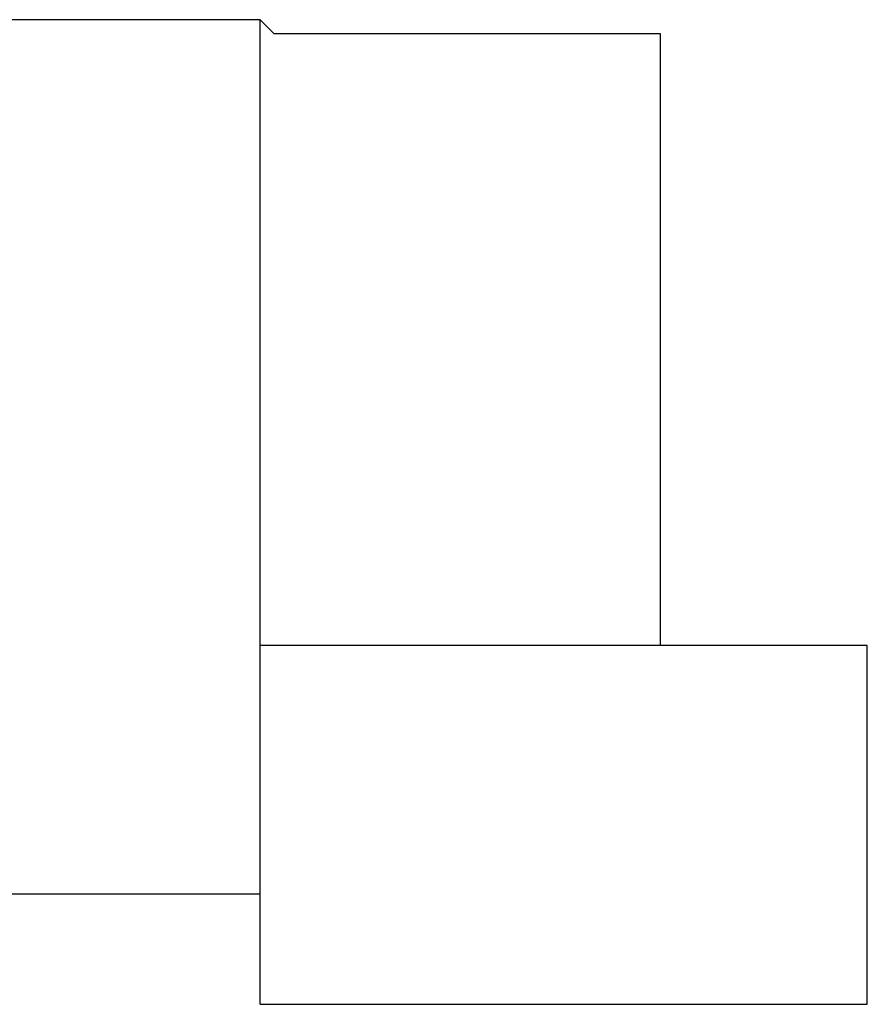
# Model space of a CAD drawing. Header units: millimetres. Extents: x 718 to 1157, y -195 to -52.
# Tile 61 of 156: x 1068.29 to 1072.97, y -110.64 to -105.21. Entities that reach past the tile are written whole.
import ezdxf

# ---------------------------------------------------------------- set-up
doc = ezdxf.new("R2010")
doc.units = ezdxf.units.MM
doc.header["$LTSCALE"] = 1.21
doc.header["$MEASUREMENT"] = 0
doc.layers.get('0').update_dxf_attribs({"linetype": 'CONTINUOUS'})

msp = doc.modelspace()

# ---------------------------------------------------------------- linework, layer by layer
at = {"color": 7, "linetype": 'Continuous'}
for p, q in [((1069.6194, -105.2054), (1043.5764, -105.2054)), ((1069.6194, -110.641), (1069.6194, -105.2054)), ((1069.6194, -105.2054), (1069.6956, -105.2816)), ((1069.6956, -105.2816), (1071.8292, -105.2816)), ((1071.8292, -105.2816), (1071.8292, -108.6598)), ((1072.9722, -108.6598), (1069.6194, -108.6598)), ((1072.9722, -110.641), (1072.9722, -108.6598)), ((1043.7326, -110.0314), (1069.6194, -110.0314)), ((1069.6194, -110.641), (1072.9722, -110.641))]:
    msp.add_line(p, q, dxfattribs=at)

doc.saveas('drawing.dxf')
